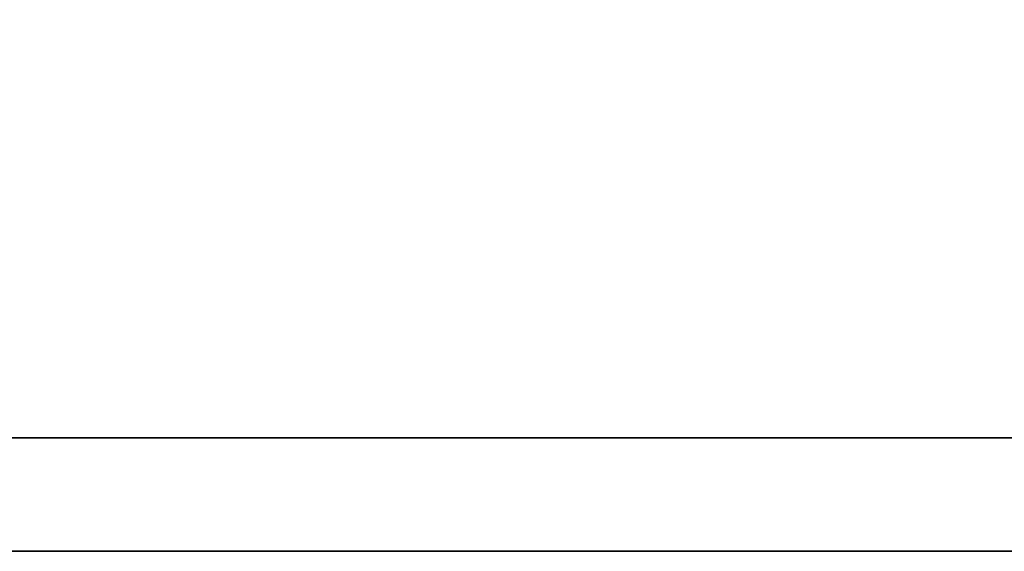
# Model space of a CAD drawing. Header units: millimetres. Extents: x 459 to 856, y -221 to -73.
# Tile 35 of 49: x 776.92 to 778.88, y -178.42 to -177.36. Entities that reach past the tile are written whole.
import ezdxf

# ---------------------------------------------------------------- set-up
doc = ezdxf.new("R2010")
doc.units = ezdxf.units.MM
doc.layers.add('DIM', color=4, linetype='CONTINUOUS')
doc.layers.add('layer 1', color=7, linetype='CONTINUOUS')

# ---------------------------------------------------------------- blocks, each defined once
blk = doc.blocks.new('TBI MOTION logo(完整正式版)')
at = {"layer": 'layer 1', "color": 22, "lineweight": 35}
blk.add_open_spline([(75.90875, -9.47875), (75.90875, -9.47875), (75.90875, -12.28625), (75.90875, -12.28625), (75.90875, -12.28625), (75.90875, -12.28625), (75.90875, -12.47875), (75.90875, -12.47875), (75.90875, -12.47875), (75.90875, -12.47875), (75.71625, -12.47875), (75.71625, -12.47875), (75.71625, -12.47875), (75.71625, -12.47875), (-88.32875, -12.47875), (-88.32875, -12.47875), (-88.32875, -12.47875), (-88.32875, -12.47875), (-88.32875, -13.29375), (-88.32875, -13.29375), (-88.32875, -13.29375), (-88.32875, -13.29375), (82.89125, -13.29375), (82.89125, -13.29375), (82.89125, -13.29375), (82.89125, -13.29375), (75.90875, -9.47875), (75.90875, -9.47875)], degree=3, knots=[0, 0, 0, 0, 0.1428571, 0.1428571, 0.1428571, 0.1428572, 0.2857143, 0.2857143, 0.2857143, 0.2857143, 0.4285714, 0.4285714, 0.4285714, 0.4285714, 0.5714286, 0.5714286, 0.5714286, 0.5714286, 0.7142857, 0.7142857, 0.7142857, 0.7142857, 0.8571429, 0.8571429, 0.8571429, 0.8571429, 1, 1, 1, 1], dxfattribs=at)

msp = doc.modelspace()

# ---------------------------------------------------------------- block references
at = {"layer": 'DIM', "color": 7, "xscale": 0.2778823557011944, "yscale": 0.2778823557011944, "zscale": 0.2778823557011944}
msp.add_blockref('TBI MOTION logo(完整正式版)', (771.4191, -174.7296), dxfattribs=at)

doc.saveas('drawing.dxf')
